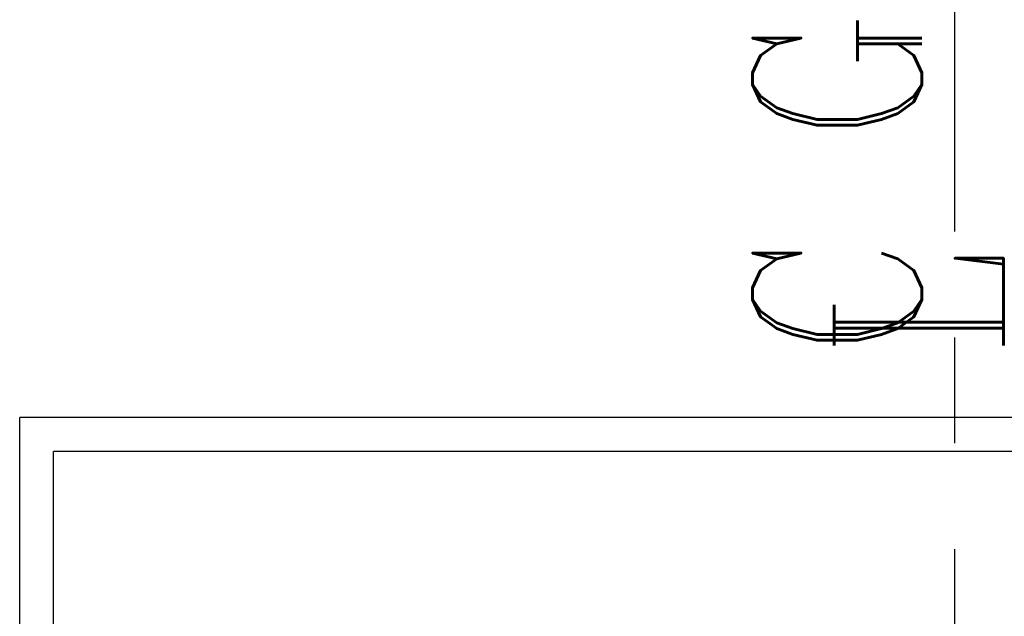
# Model space of a CAD drawing. Header units: inches. Extents: x -341304 to 31571016, y -692717 to 2132253.
# Tile 118 of 256: x 451808 to 457621, y -289457 to -285937. Entities that reach past the tile are written whole.
import ezdxf
from ezdxf.enums import TextEntityAlignment as Align

# ---------------------------------------------------------------- set-up
doc = ezdxf.new("R2010")
doc.units = ezdxf.units.IN
doc.header["$MEASUREMENT"] = 0
doc.linetypes.add('CENTRE', pattern=[1.5, 0.75, -0.25, 0.25, -0.25])
doc.styles.add('ROMANC', font='ROMANC.SHX')

# ---------------------------------------------------------------- blocks, each defined once
blk = doc.blocks.new('tyyyy')
at = {"color": 230, "ltscale": 100}
for p, q in [((-1266339.7, 589432.2), (-1274902.3, 589432.2)), ((-1274902.3, 585385.3), (-1274902.3, 589432.2)), ((-1266139.7, 589232.2), (-1274702.3, 589232.2)), ((-1274702.3, 585397.7), (-1274702.3, 589232.2))]:
    blk.add_line(p, q, dxfattribs=at)
blk = doc.blocks.new('GT REV-02')
at = {"color": 230, "linetype": 'CENTRE', "ltscale": 2500}
blk.add_line((-975820.7, 18988.2, -96251.3), (-975820.7, 28972.7, -96251.3), dxfattribs=at)
at = {"color": 7}
blk.add_blockref('tyyyy', (293560.3, -564041.7), dxfattribs=at)
at = {"color": 230, "style": 'ROMANC', "width": 0.8}
for s, p in [('C GT', (-976515.5, 27097.9)), ('L', (-976034.4, 26055.5))]:
    blk.add_text(s, height=1000, rotation=90, dxfattribs=at).set_placement(p, align=Align.MIDDLE)

msp = doc.modelspace()

# ---------------------------------------------------------------- block references
at = {"color": 230}
msp.add_blockref('GT REV-02', (1433150.1, -313674.2, 96251.3), dxfattribs=at)

doc.saveas('drawing.dxf')
